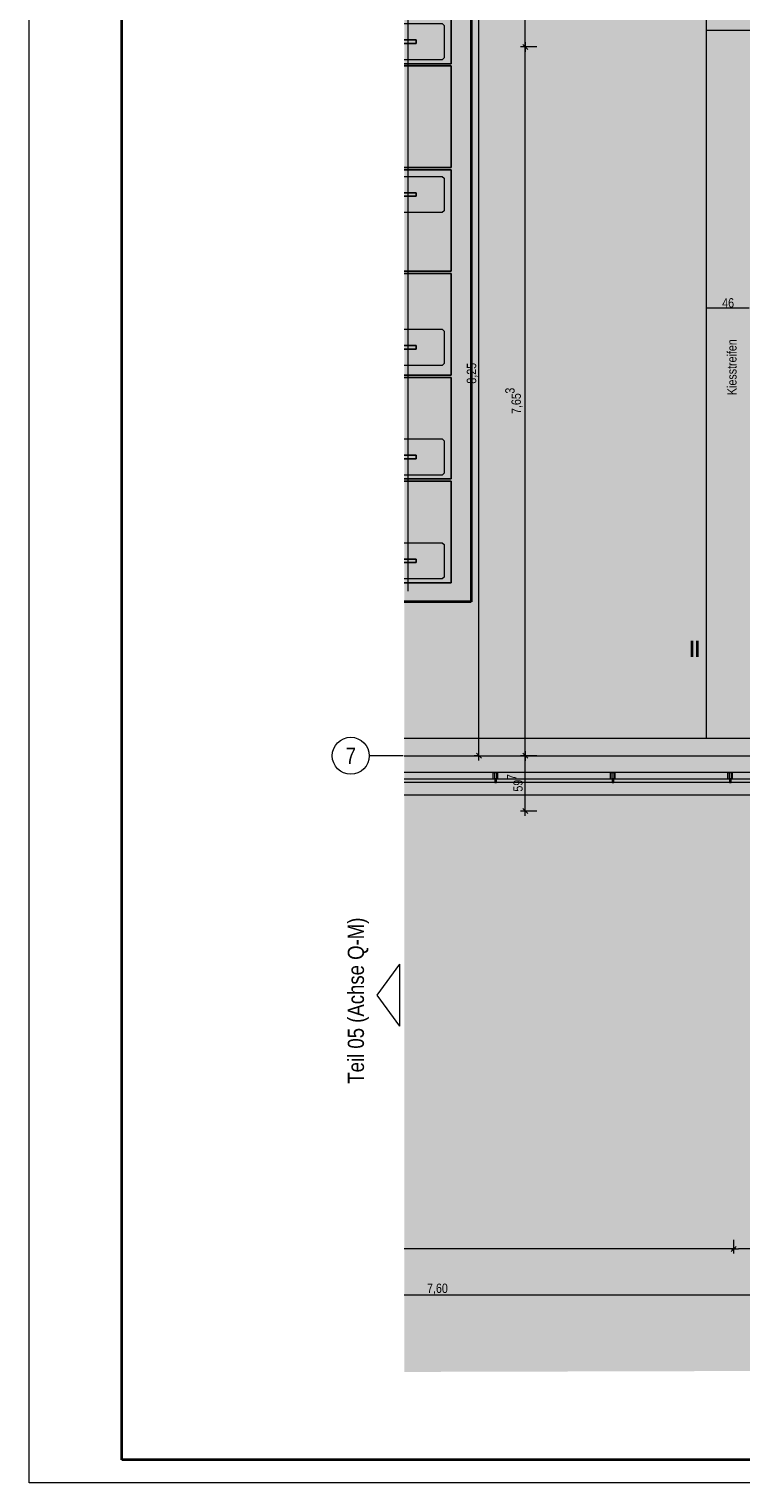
# Model space of a CAD drawing. Extents: x -620 to 300, y 62 to 1112.
# Tile 1 of 45: x -620 to -466, y 62 to 376. Entities that reach past the tile are written whole.
import ezdxf
from ezdxf.enums import TextEntityAlignment as Align
from ezdxf.lldxf.tags import DXFTag

# ---------------------------------------------------------------- set-up
doc = ezdxf.new("R2010")
doc.units = 0
doc.layers.get('0').update_dxf_attribs({"lineweight": 13})
for name, color, linetype, lineweight, true_color in [('30 -36 Dächer- 3 Dachbeläge', 9, 'Continuous', 15, 0x808080), ('30 -36 Dächer- 3 Dachbeläge Gründach', 9, 'Continuous', 9, 0x808080), ('30 -36 Dächer- 4 Dachbekleidungen', 9, 'Continuous', 9, 0x808080), ('70 -72 Beschriftung- 1 Beschriftung allgemein', 7, 'Continuous', 9, 0xff6633), ('70 -76 Bemaßung- 2 Allgemein', 9, 'Continuous', 5, 0x808080), ('E_ST_Tragsystem', 7, 'Continuous', 18, 0x006666), ('iwb_Layout Achsbezeichung', 1, 'Continuous', 13, 0xff0000), ('iwb_Layout BA_Markierung', 7, 'Continuous', 9, 0xbadcdc), ('iwb_Layout Text', 3, 'Continuous', 18, 0x00ff00), ('Modules', 7, 'Continuous', 25, 0xffa500)]:
    doc.layers.add(name, color=color, linetype=linetype, lineweight=lineweight, true_color=true_color)
for name, color, linetype, lineweight in [('3_Solarbase', 7, 'Continuous', 25), ('70 -71 Achsen- 1 Gebäudeachsen', 7, 'STRICHPUNKT2-A06DNCB4MF', 18), ('E_PV_Aufstellzone', 7, 'grob', 35), ('iwb_Plankopf Rahmen', 7, 'Continuous', 35)]:
    doc.layers.add(name, color=color, linetype=linetype, lineweight=lineweight)
doc.styles.get("Standard").update_dxf_attribs({"font": 'ARIALN.TTF'})
tags = doc.linetypes.add('grob', pattern=[14, 3, -8, 3]).pattern_tags.tags
tags[8:9] = [DXFTag(74, 4), DXFTag(75, 0), DXFTag(340, '0'), DXFTag(46, 0.0), DXFTag(50, 0.0), DXFTag(44, 0.0), DXFTag(45, 0.0)]
tags[6:7] = [DXFTag(74, 4), DXFTag(75, 0), DXFTag(340, '0'), DXFTag(46, 0.0), DXFTag(50, 0.0), DXFTag(44, 0.0), DXFTag(45, 0.0)]
tags[4:5] = [DXFTag(74, 4), DXFTag(75, 0), DXFTag(340, '0'), DXFTag(46, 0.0), DXFTag(50, 0.0), DXFTag(44, 0.0), DXFTag(45, 0.0)]
tags = doc.linetypes.add('STRICHPUNKT2', pattern=[12.7, 6.35, -3.175, 0, -3.175]).pattern_tags.tags
tags[10:11] = [DXFTag(74, 4), DXFTag(75, 0), DXFTag(340, '0'), DXFTag(46, 0.0), DXFTag(50, 0.0), DXFTag(44, 0.0), DXFTag(45, 0.0)]
tags[8:9] = [DXFTag(74, 4), DXFTag(75, 0), DXFTag(340, '0'), DXFTag(46, 0.0), DXFTag(50, 0.0), DXFTag(44, 0.0), DXFTag(45, 0.0)]
tags[6:7] = [DXFTag(74, 4), DXFTag(75, 0), DXFTag(340, '0'), DXFTag(46, 0.0), DXFTag(50, 0.0), DXFTag(44, 0.0), DXFTag(45, 0.0)]
tags[4:5] = [DXFTag(74, 4), DXFTag(75, 0), DXFTag(340, '0'), DXFTag(46, 0.0), DXFTag(50, 0.0), DXFTag(44, 0.0), DXFTag(45, 0.0)]
tags = doc.linetypes.add('STRICHPUNKT2-A06DNCB4MF', pattern=[12.7, 6.35, -3.175, 0, -3.175]).pattern_tags.tags
tags[10:11] = [DXFTag(74, 4), DXFTag(75, 0), DXFTag(340, '0'), DXFTag(46, 0.0), DXFTag(50, 0.0), DXFTag(44, 0.0), DXFTag(45, 0.0)]
tags[8:9] = [DXFTag(74, 4), DXFTag(75, 0), DXFTag(340, '0'), DXFTag(46, 0.0), DXFTag(50, 0.0), DXFTag(44, 0.0), DXFTag(45, 0.0)]
tags[6:7] = [DXFTag(74, 4), DXFTag(75, 0), DXFTag(340, '0'), DXFTag(46, 0.0), DXFTag(50, 0.0), DXFTag(44, 0.0), DXFTag(45, 0.0)]
tags[4:5] = [DXFTag(74, 4), DXFTag(75, 0), DXFTag(340, '0'), DXFTag(46, 0.0), DXFTag(50, 0.0), DXFTag(44, 0.0), DXFTag(45, 0.0)]

# ---------------------------------------------------------------- blocks, each defined once
blk = doc.blocks.new('Polygon-A06DNCAVMF')
at = {"color": 0, "linetype": 'ByBlock', "lineweight": -2, "ltscale": 0.13}
blk.add_solid([(-458.9, 86.61), (-538.63, 86.4), (-458.74, 1083.81), (-538.63, 1083.81)], dxfattribs=at)
blk = doc.blocks.new('Referenz-A06DNCB5MF')
at = {"layer": '30 -36 Dächer- 3 Dachbeläge', "color": 0, "lineweight": 9}
for p, q in [((-473.38, 223.25), (-473.38, 754.05)), ((-538.63, 223.25), (-473.38, 223.25)), ((-449.78, 213.65), (-538.63, 213.65))]:
    blk.add_line(p, q, dxfattribs=at)
at = {"layer": '30 -36 Dächer- 3 Dachbeläge', "color": 0, "linetype": 'Continuous', "ltscale": 0.15}
for p, q in [((-449.78, 213.65), (-538.63, 213.65)), ((-538.63, 211.05), (-447.18, 211.05))]:
    blk.add_line(p, q, dxfattribs=at)
at = {"layer": '30 -36 Dächer- 3 Dachbeläge', "color": 0, "linetype": 'Continuous', "lineweight": 0, "ltscale": 0.13}
for points in [[(-449.78, 213.65), (-447.18, 211.05), (-538.63, 211.25)], [(-449.78, 213.65), (-538.63, 211.25), (-538.63, 213.65)], [(-447.18, 211.05), (-538.63, 211.25), (-538.63, 211.05)]]:
    blk.add_solid(points, dxfattribs=at)
at = {"layer": '30 -36 Dächer- 3 Dachbeläge Gründach', "color": 0, "linetype": 'Continuous', "ltscale": 0.13}
for p, q in [((-473.38, 376.05), (-473.38, 760.45)), ((-459.38, 376.05), (-473.38, 376.05)), ((-538.63, 223.25), (-459.38, 223.25))]:
    blk.add_line(p, q, dxfattribs=at)
at = {"layer": '30 -36 Dächer- 4 Dachbekleidungen', "color": 0, "linetype": 'Continuous', "ltscale": 0.13}
for p, q in [((-451.98, 215.85), (-538.63, 215.85)), ((-538.63, 214.45), (-450.58, 214.45)), ((-519.41, 214.45), (-519.41, 215.85)), ((-519.41, 215.85), (-519.11, 215.85)), ((-519.11, 214.45), (-519.11, 215.85)), ((-519.11, 215.85), (-518.71, 215.85)), ((-518.71, 214.45), (-519.11, 214.45)), ((-519.11, 214.45), (-519.11, 213.65)), ((-519.11, 213.65), (-518.71, 213.65)), ((-518.71, 215.85), (-518.71, 214.45)), ((-518.41, 215.85), (-518.71, 215.85)), ((-518.71, 213.65), (-518.71, 214.45)), ((-518.41, 214.45), (-518.41, 215.85)), ((-494.08, 214.45), (-494.08, 215.85)), ((-494.08, 215.85), (-493.78, 215.85)), ((-493.78, 214.45), (-493.78, 215.85)), ((-493.78, 215.85), (-493.38, 215.85)), ((-493.38, 214.45), (-493.78, 214.45)), ((-493.78, 214.45), (-493.78, 213.65)), ((-493.78, 213.65), (-493.38, 213.65)), ((-493.38, 215.85), (-493.38, 214.45)), ((-493.08, 215.85), (-493.38, 215.85)), ((-493.38, 213.65), (-493.38, 214.45)), ((-493.08, 214.45), (-493.08, 215.85)), ((-468.74, 214.45), (-468.74, 215.85)), ((-468.74, 215.85), (-468.44, 215.85)), ((-468.44, 214.45), (-468.44, 215.85)), ((-468.44, 215.85), (-468.04, 215.85)), ((-468.04, 214.45), (-468.44, 214.45)), ((-468.44, 214.45), (-468.44, 213.65)), ((-468.44, 213.65), (-468.04, 213.65)), ((-468.04, 215.85), (-468.04, 214.45)), ((-467.74, 215.85), (-468.04, 215.85)), ((-468.04, 213.65), (-468.04, 214.45)), ((-467.74, 214.45), (-467.74, 215.85))]:
    blk.add_line(p, q, dxfattribs=at)
at = {"layer": '70 -71 Achsen- 1 Gebäudeachsen', "color": 0, "linetype": 'STRICHPUNKT2-A06DNCB4MF', "ltscale": 0.18}
blk.add_line((-538.63, 219.45), (76.59, 219.45), dxfattribs=at)
at = {"layer": '70 -76 Bemaßung- 2 Allgemein', "color": 0, "linetype": 'Continuous', "ltscale": 0.13}
for p, q in [((-522.52, 220.51), (-522.52, 383.39)), ((-512.52, 373.57), (-512.52, 383.39)), ((-510.02, 372.51), (-513.52, 372.51)), ((-510.02, 372.51), (-513.52, 372.51)), ((-512.52, 371.51), (-512.52, 373.57)), ((-512.52, 373.51), (-512.52, 371.45)), ((-512.52, 220.51), (-512.52, 371.45)), ((-473.39, 316.08), (-473.37, 316.1)), ((-473.39, 316.09), (-473.36, 316.09)), ((-473.38, 316.13), (-473.38, 316.07)), ((-464.2, 316.09), (-473.36, 316.09)), ((-522.52, 218.45), (-522.52, 220.51)), ((-512.52, 218.45), (-512.52, 220.51)), ((-512.52, 220.45), (-512.52, 218.39)), ((-522.58, 219.45), (-523.52, 219.45)), ((-510.02, 219.45), (-513.52, 219.45)), ((-510.02, 219.45), (-513.52, 219.45)), ((-512.52, 208.57), (-512.52, 218.39)), ((-510.02, 207.51), (-513.52, 207.51)), ((-512.52, 206.51), (-512.52, 208.57)), ((-466.99, 113.48), (-468.05, 112.42)), ((-468.05, 112.42), (-466.99, 113.48)), ((-467.52, 114.95), (-467.52, 111.95)), ((-467.52, 114.95), (-467.52, 111.95)), ((-468.58, 112.95), (-538.63, 112.95)), ((-467.02, 112.95), (-468.58, 112.95)), ((-468.02, 112.95), (-466.46, 112.95)), ((-456.64, 112.95), (-466.46, 112.95)), ((-456.64, 102.95), (-538.63, 102.95))]:
    blk.add_line(p, q, dxfattribs=at)
at = {"layer": '70 -76 Bemaßung- 2 Allgemein', "color": 0, "linetype": 'Continuous', "lineweight": 20, "ltscale": 0.2}
for p, q in [((-511.99, 371.98), (-513.05, 373.04)), ((-513.05, 373.04), (-511.99, 371.98)), ((-521.99, 218.92), (-523.05, 219.98)), ((-511.99, 218.92), (-513.05, 219.98)), ((-513.05, 219.98), (-511.99, 218.92)), ((-511.99, 206.98), (-513.05, 208.04))]:
    blk.add_line(p, q, dxfattribs=at)
at = {"layer": '70 -72 Beschriftung- 1 Beschriftung allgemein', "color": 0, "linetype": 'Continuous', "ltscale": 0.13, "attachment_point": 1}
for s, insert, char_height, rotation in [('{\\fArial Narrow;Kiesstreifen}', (-468.91, 297.34), 2.0138, 90), ('{\\fArial Narrow|b1|i0;II}', (-477.07, 244.3), 3.5241, 0)]:
    blk.add_mtext(s, dxfattribs=dict(at, insert=insert, char_height=char_height, rotation=rotation))
at = {"layer": '70 -76 Bemaßung- 2 Allgemein', "color": 0, "linetype": 'Continuous', "ltscale": 0.13, "char_height": 2.0138, "attachment_point": 1}
for s, insert in [('{\\fArial Narrow;46}', (-469.99, 318.25)), ('{\\fArial Narrow;7,60}', (-533.72, 105.47))]:
    blk.add_mtext(s, dxfattribs=dict(at, insert=insert))
at = {"layer": '70 -76 Bemaßung- 2 Allgemein', "color": 0, "linetype": 'Continuous', "ltscale": 0.13, "char_height": 2.0138, "attachment_point": 1, "rotation": 90}
for s, insert in [('{\\fArial Narrow;8,25}', (-525.13, 299.8)), ('{\\fArial Narrow;3}', (-516.83, 297.64)), ('{\\fArial Narrow;7,65}', (-515.48, 293.25)), ('{\\fArial Narrow;7}', (-516.43, 214.19)), ('{\\fArial Narrow;59}', (-515.09, 211.71))]:
    blk.add_mtext(s, dxfattribs=dict(at, insert=insert))
blk = doc.blocks.new('Polygon-A06DNCBTMF')
at = {"color": 0, "linetype": 'ByBlock', "lineweight": -2, "ltscale": 0.7}
for p, q in [((-524.21, 679.73), (-524.21, 252.67)), ((-524.21, 252.67), (-538.63, 252.67))]:
    blk.add_line(p, q, dxfattribs=at)
blk = doc.blocks.new('Blockreferenz-A06DNCSTMF')
at = {"layer": '3_Solarbase', "color": 0}
for p, q in [((-536.05, 374.02), (-538.63, 374.02)), ((-536.05, 373.26), (-536.05, 374.02)), ((-538.63, 373.26), (-536.05, 373.26))]:
    blk.add_line(p, q, dxfattribs=at)
blk = doc.blocks.new('Blockreferenz-A06DNCSXMF')
at = {"layer": '3_Solarbase', "color": 0}
for p, q in [((-536.05, 308.02), (-538.63, 308.02)), ((-536.05, 307.26), (-536.05, 308.02)), ((-538.63, 307.26), (-536.05, 307.26))]:
    blk.add_line(p, q, dxfattribs=at)
blk = doc.blocks.new('Blockreferenz-A06DNCT1MF')
at = {"layer": '3_Solarbase', "color": 0}
for p, q in [((-536.05, 341.02), (-538.63, 341.02)), ((-538.63, 340.26), (-536.05, 340.26)), ((-536.05, 340.26), (-536.05, 341.02))]:
    blk.add_line(p, q, dxfattribs=at)
blk = doc.blocks.new('Blockreferenz-A06DNCT3MF')
at = {"layer": '3_Solarbase', "color": 0}
for p, q in [((-536.05, 374.02), (-538.63, 374.02)), ((-536.05, 373.26), (-536.05, 374.02)), ((-538.63, 373.26), (-536.05, 373.26))]:
    blk.add_line(p, q, dxfattribs=at)
blk = doc.blocks.new('Blockreferenz-A06DNCT5MF')
at = {"layer": '3_Solarbase', "color": 0}
for p, q in [((-536.05, 308.02), (-538.63, 308.02)), ((-536.05, 307.26), (-536.05, 308.02)), ((-538.63, 307.26), (-536.05, 307.26))]:
    blk.add_line(p, q, dxfattribs=at)
blk = doc.blocks.new('Blockreferenz-A06DNCTBMF')
at = {"layer": 'Modules'}
for p, q in [((-528.52, 323.56), (-538.63, 323.56)), ((-528.52, 301.64), (-528.52, 323.56)), ((-538.63, 301.64), (-528.52, 301.64))]:
    blk.add_line(p, q, dxfattribs=at)
blk = doc.blocks.new('Blockreferenz-A06DNCTHMF')
at = {"color": 96, "lineweight": -2, "true_color": 0x008000}
for p, q in [((-538.63, 311.54), (-530.44, 311.54)), ((-530.44, 311.54), (-530.04, 311.14)), ((-530.04, 311.14), (-530.04, 304.14)), ((-530.44, 303.74), (-538.63, 303.74)), ((-530.04, 304.14), (-530.44, 303.74))]:
    blk.add_line(p, q, dxfattribs=at)
blk = doc.blocks.new('Blockreferenz-A06DNCTJMF')
at = {"color": 96, "lineweight": -2, "true_color": 0x008000}
for p, q in [((-538.63, 377.54), (-530.44, 377.54)), ((-530.44, 377.54), (-530.04, 377.14)), ((-530.04, 377.14), (-530.04, 370.14)), ((-530.44, 369.74), (-538.63, 369.74)), ((-530.04, 370.14), (-530.44, 369.74))]:
    blk.add_line(p, q, dxfattribs=at)
blk = doc.blocks.new('Blockreferenz-A06DNCTPMF')
at = {"layer": 'Modules'}
for p, q in [((-528.52, 345.98), (-538.63, 345.98)), ((-528.52, 324.06), (-528.52, 345.98)), ((-538.63, 324.06), (-528.52, 324.06))]:
    blk.add_line(p, q, dxfattribs=at)
blk = doc.blocks.new('Blockreferenz-A06DNCTRMF')
at = {"layer": 'Modules'}
for p, q in [((-528.52, 368.4), (-538.63, 368.4)), ((-528.52, 346.48), (-528.52, 368.4)), ((-538.63, 346.48), (-528.52, 346.48))]:
    blk.add_line(p, q, dxfattribs=at)
blk = doc.blocks.new('Blockreferenz-A06DNCTTMF')
at = {"layer": 'Modules'}
for p, q in [((-528.52, 390.82), (-538.63, 390.82)), ((-528.52, 368.9), (-528.52, 390.82)), ((-538.63, 368.9), (-528.52, 368.9))]:
    blk.add_line(p, q, dxfattribs=at)
blk = doc.blocks.new('Blockreferenz-A06DNCTVMF')
at = {"color": 96, "lineweight": -2, "true_color": 0x008000}
for p, q in [((-538.63, 344.54), (-530.44, 344.54)), ((-530.44, 344.54), (-530.04, 344.14)), ((-530.04, 344.14), (-530.04, 337.14)), ((-530.44, 336.74), (-538.63, 336.74)), ((-530.04, 337.14), (-530.44, 336.74))]:
    blk.add_line(p, q, dxfattribs=at)
blk = doc.blocks.new('Blockreferenz-A06DNCTZMF')
at = {"layer": '3_Solarbase', "color": 0}
for p, q in [((-536.05, 341.02), (-538.63, 341.02)), ((-538.63, 340.26), (-536.05, 340.26)), ((-536.05, 340.26), (-536.05, 341.02))]:
    blk.add_line(p, q, dxfattribs=at)
blk = doc.blocks.new('Blockreferenz-A06DNCU1MF')
at = {"layer": '3_Solarbase', "color": 0}
for p, q in [((-536.05, 284.34), (-538.63, 284.34)), ((-538.63, 283.58), (-536.05, 283.58)), ((-536.05, 283.58), (-536.05, 284.34))]:
    blk.add_line(p, q, dxfattribs=at)
blk = doc.blocks.new('Blockreferenz-A06DNCU3MF')
at = {"layer": '3_Solarbase', "color": 0}
for p, q in [((-536.05, 284.34), (-538.63, 284.34)), ((-538.63, 283.58), (-536.05, 283.58)), ((-536.05, 283.58), (-536.05, 284.34))]:
    blk.add_line(p, q, dxfattribs=at)
blk = doc.blocks.new('Blockreferenz-A06DNCU5MF')
at = {"color": 96, "lineweight": -2, "true_color": 0x008000}
for p, q in [((-538.63, 287.86), (-530.44, 287.86)), ((-530.44, 287.86), (-530.04, 287.46)), ((-530.04, 287.46), (-530.04, 280.46)), ((-530.44, 280.06), (-538.63, 280.06)), ((-530.04, 280.46), (-530.44, 280.06))]:
    blk.add_line(p, q, dxfattribs=at)
blk = doc.blocks.new('Blockreferenz-A06DNCU7MF')
at = {"layer": 'Modules'}
for p, q in [((-528.52, 301.14), (-538.63, 301.14)), ((-528.52, 279.22), (-528.52, 301.14)), ((-538.63, 279.22), (-528.52, 279.22))]:
    blk.add_line(p, q, dxfattribs=at)
blk = doc.blocks.new('Blockreferenz-A06DNCUNMF')
at = {"layer": '3_Solarbase', "color": 0}
for p, q in [((-536.05, 261.92), (-538.63, 261.92)), ((-538.63, 261.16), (-536.05, 261.16)), ((-536.05, 261.16), (-536.05, 261.92))]:
    blk.add_line(p, q, dxfattribs=at)
blk = doc.blocks.new('Blockreferenz-A06DNCUPMF')
at = {"layer": '3_Solarbase', "color": 0}
for p, q in [((-536.05, 261.92), (-538.63, 261.92)), ((-538.63, 261.16), (-536.05, 261.16)), ((-536.05, 261.16), (-536.05, 261.92))]:
    blk.add_line(p, q, dxfattribs=at)
blk = doc.blocks.new('Blockreferenz-A06DNCURMF')
at = {"color": 96, "lineweight": -2, "true_color": 0x008000}
for p, q in [((-538.63, 265.44), (-530.44, 265.44)), ((-530.44, 265.44), (-530.04, 265.04)), ((-530.04, 265.04), (-530.04, 258.04)), ((-530.44, 257.64), (-538.63, 257.64)), ((-530.04, 258.04), (-530.44, 257.64))]:
    blk.add_line(p, q, dxfattribs=at)
blk = doc.blocks.new('Blockreferenz-A06DNCUTMF')
at = {"layer": 'Modules'}
for p, q in [((-528.52, 278.72), (-538.63, 278.72)), ((-528.52, 256.8), (-528.52, 278.72)), ((-538.63, 256.8), (-528.52, 256.8))]:
    blk.add_line(p, q, dxfattribs=at)

msp = doc.modelspace()

# ---------------------------------------------------------------- linework, layer by layer
at = {"layer": 'E_ST_Tragsystem', "color": 1, "ltscale": 0.18, "true_color": 0xff0000}
for p, q in [((-537.8, 299.64), (-537.8, 395.64)), ((-537.8, 254.96), (-537.8, 327.36))]:
    msp.add_line(p, q, dxfattribs=at)
at = {"layer": 'iwb_Layout Achsbezeichung', "linetype": 'STRICHPUNKT2', "lineweight": 13, "ltscale": 0.39}
msp.add_line((-538.86, 219.45), (-546.19, 219.45), dxfattribs=at)
at = {"layer": 'iwb_Layout Achsbezeichung', "ltscale": 0.39}
msp.add_circle((-550.19, 219.45), 4, dxfattribs=at)
at = {"layer": 'iwb_Layout Text', "linetype": 'Continuous', "ltscale": 0.18}
for p, q in [((-544.48, 167.73), (-539.59, 174.42)), ((-539.59, 161.04), (-539.59, 174.42)), ((-539.59, 161.04), (-544.48, 167.73))]:
    msp.add_line(p, q, dxfattribs=at)
at = {"layer": 'iwb_Plankopf Rahmen', "color": 8, "lineweight": 13, "ltscale": 0.13, "true_color": 0x808080}
msp.add_lwpolyline([(300.35, 62.43), (-619.65, 62.43), (-619.65, 1112.43), (300.35, 1112.43), (300.35, 62.43)], close=True, dxfattribs=at)
at = {"layer": 'iwb_Plankopf Rahmen', "ltscale": 0.35}
msp.add_lwpolyline([(-599.65, 67.43), (-599.65, 1107.43), (295.35, 1107.43), (295.35, 67.43), (-599.65, 67.43)], close=True, dxfattribs=at)

# ---------------------------------------------------------------- block references
at = {"color": 8, "lineweight": 13, "ltscale": 0.13, "true_color": 0x808080}
msp.add_blockref('Referenz-A06DNCB5MF', (0, 0), dxfattribs=at)
at = {"layer": 'E_PV_Aufstellzone', "ltscale": 0.7}
msp.add_blockref('Polygon-A06DNCBTMF', (0, 0), dxfattribs=at)
at = {"layer": 'E_ST_Tragsystem', "color": 7, "ltscale": 0.18, "true_color": 0xffffff}
for name in ['Blockreferenz-A06DNCTTMF', 'Blockreferenz-A06DNCTRMF', 'Blockreferenz-A06DNCTPMF', 'Blockreferenz-A06DNCTBMF', 'Blockreferenz-A06DNCU7MF', 'Blockreferenz-A06DNCUTMF']:
    msp.add_blockref(name, (0, 0), dxfattribs=at)
at = {"layer": 'E_ST_Tragsystem', "color": 0, "ltscale": 0.18}
for name in ['Blockreferenz-A06DNCTJMF', 'Blockreferenz-A06DNCTVMF', 'Blockreferenz-A06DNCTHMF', 'Blockreferenz-A06DNCU5MF', 'Blockreferenz-A06DNCURMF']:
    msp.add_blockref(name, (0, 0), dxfattribs=at)
at = {"layer": 'E_ST_Tragsystem', "color": 5, "ltscale": 0.18, "true_color": 0x0000ff}
for name in ['Blockreferenz-A06DNCSTMF', 'Blockreferenz-A06DNCT3MF', 'Blockreferenz-A06DNCT1MF', 'Blockreferenz-A06DNCTZMF', 'Blockreferenz-A06DNCSXMF', 'Blockreferenz-A06DNCT5MF', 'Blockreferenz-A06DNCU1MF', 'Blockreferenz-A06DNCU3MF', 'Blockreferenz-A06DNCUNMF', 'Blockreferenz-A06DNCUPMF']:
    msp.add_blockref(name, (0, 0), dxfattribs=at)
at = {"layer": 'iwb_Layout BA_Markierung', "ltscale": 0.13}
msp.add_blockref('Polygon-A06DNCAVMF', (0, 0), dxfattribs=at)

# ---------------------------------------------------------------- texts
at = {"layer": 'iwb_Layout Achsbezeichung', "ltscale": 0.39}
msp.add_text('7', height=3.5, dxfattribs=at).set_placement((-550.19, 219.45), align=Align.MIDDLE_CENTER)
at = {"layer": 'iwb_Layout Text', "ltscale": 0.18}
msp.add_text('Teil 05 (Achse Q-M)', height=3.5, rotation=90, dxfattribs=at).set_placement((-547.34, 148.64))

doc.saveas('drawing.dxf')
